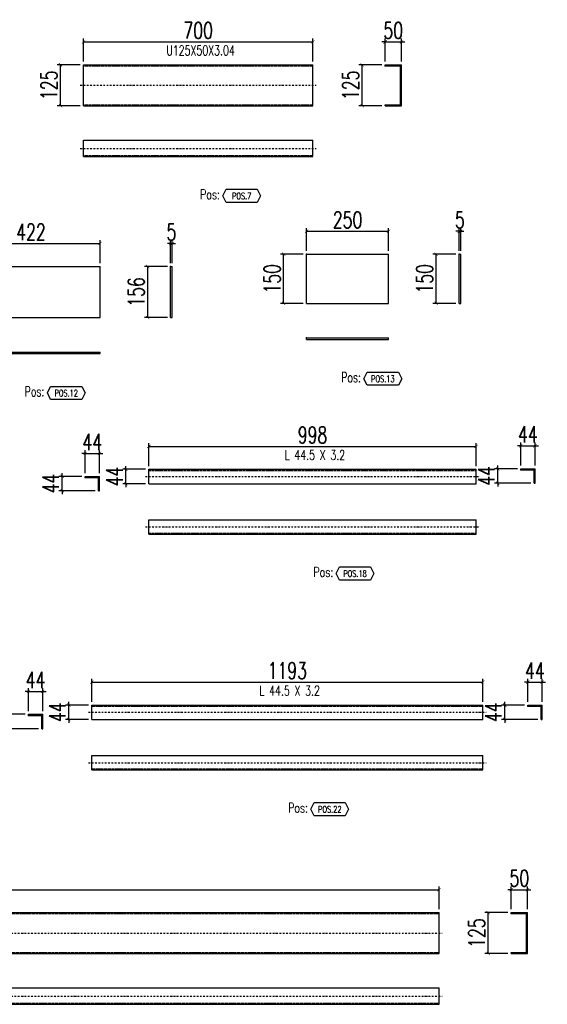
# Model space of a CAD drawing. Header units: feet. Extents: x -13577 to 173285, y -65833 to 34873.
# Tile 96 of 127: x 84599 to 86208, y -56985 to -53979. Entities that reach past the tile are written whole.
import ezdxf
from ezdxf.enums import TextEntityAlignment as Align

# ---------------------------------------------------------------- set-up
doc = ezdxf.new("R2010")
doc.units = ezdxf.units.FT
doc.header["$LTSCALE"] = 10
doc.header["$MEASUREMENT"] = 0
doc.linetypes.add('DASHDOT', pattern=[1, 0.5, -0.25, 0, -0.25])
doc.linetypes.add('HIDDEN', pattern=[0.375, 0.25, -0.125])
doc.layers.get('0').update_dxf_attribs({"linetype": 'CONTINUOUS'})
doc.layers.get('Defpoints').update_dxf_attribs({"linetype": 'CONTINUOUS'})
for name, color, linetype in [('A', 2, 'DASHDOT'), ('FORIR', 4, 'CONTINUOUS'), ('G', 3, 'CONTINUOUS'), ('POS_BOX', 6, 'CONTINUOUS'), ('POS_DES', 2, 'CONTINUOUS'), ('POS_MAT', 2, 'CONTINUOUS'), ('TR', 6, 'HIDDEN'), ('TXT1', 7, 'CONTINUOUS')]:
    doc.layers.add(name, color=color, linetype=linetype)
doc.styles.add('1', font='romans.shx', dxfattribs={"width": 0.7, "height": 50})
doc.styles.add('POS', font='ROMANS', dxfattribs={"width": 0.7})
doc.dimstyles.get("Standard").update_dxf_attribs({"dimtxt": 50, "dimasz": 1, "dimexe": 1, "dimexo": 1, "dimgap": 1, "dimtad": 1, "dimdec": 0, "dimdsep": 46, "dimtxsty": '1', "dimblk": 'ARCHTICK', "dimcen": 3, "dimclrd": 1, "dimclre": 1, "dimclrt": 3, "dimadec": 0, "dimazin": 0, "dimtfac": 1, "dimtdec": 0, "dimtix": 1, "dimtmove": 0, "dimatfit": 3, "dimfxl": 0, "dimtolj": 1, "dimarcsym": 0})

# ---------------------------------------------------------------- blocks, each defined once
blk = doc.blocks.new('_ArchTick')
at = {"color": 0, "linetype": 'ByBlock', "const_width": 0.15}
blk.add_lwpolyline([(-0.5, -0.5), (0.5, 0.5)], dxfattribs=at)
blk = doc.blocks.new('*D1075')
at = {"layer": 'Defpoints', "color": 0}
for p in [(85493.4, -54046.8), (84793.4, -54116.8), (85493.4, -54116.8)]:
    blk.add_point(p, dxfattribs=at)
at = {"layer": 'TXT1', "color": 1, "lineweight": -2, "transparency": 16777216}
for p, q in [((84793.4, -54106.8), (84793.4, -54036.8)), ((84793.4, -54046.8), (85493.4, -54046.8)), ((85493.4, -54106.8), (85493.4, -54036.8))]:
    blk.add_line(p, q, dxfattribs=at)
at = {"layer": 'TXT1', "color": 1, "lineweight": -2, "transparency": 16777216, "xscale": 10, "yscale": 10, "zscale": 10, "rotation": 180}
blk.add_blockref('_ArchTick', (84793.4, -54046.8), dxfattribs=at)
at = {"layer": 'TXT1', "color": 1, "lineweight": -2, "transparency": 16777216, "xscale": 10, "yscale": 10, "zscale": 10}
blk.add_blockref('_ArchTick', (85493.4, -54046.8), dxfattribs=at)
at = {"layer": 'TXT1', "color": 3, "transparency": 16777216, "insert": (85143.4, -54011.8), "char_height": 50, "attachment_point": 5, "style": '1'}
blk.add_mtext('\\A1;700', dxfattribs=at)
blk = doc.blocks.new('*D1076')
at = {"layer": 'Defpoints', "color": 0}
for p in [(84723.4, -54116.8), (84793.4, -54116.8), (84793.4, -54241.8)]:
    blk.add_point(p, dxfattribs=at)
at = {"layer": 'TXT1', "color": 1, "lineweight": -2, "transparency": 16777216}
for p, q in [((84783.4, -54116.8), (84713.4, -54116.8)), ((84723.4, -54241.8), (84723.4, -54116.8)), ((84783.4, -54241.8), (84713.4, -54241.8))]:
    blk.add_line(p, q, dxfattribs=at)
at = {"layer": 'TXT1', "color": 1, "lineweight": -2, "transparency": 16777216, "xscale": 10, "yscale": 10, "zscale": 10}
for p, rotation in [((84723.4, -54116.8), 90), ((84723.4, -54241.8), 270)]:
    blk.add_blockref('_ArchTick', p, dxfattribs=dict(at, rotation=rotation))
at = {"layer": 'TXT1', "color": 3, "transparency": 16777216, "insert": (84688.4, -54179.3), "char_height": 50, "attachment_point": 5, "rotation": 90, "style": '1'}
blk.add_mtext('\\A1;125', dxfattribs=at)
blk = doc.blocks.new('*D1077')
at = {"layer": 'Defpoints', "color": 0}
for p in [(85763.4, -54046.8), (85713.4, -54116.8), (85763.4, -54116.8)]:
    blk.add_point(p, dxfattribs=at)
at = {"layer": 'TXT1', "color": 1, "lineweight": -2, "transparency": 16777216}
for p, q in [((85713.4, -54046.8), (85703.4, -54046.8)), ((85713.4, -54106.8), (85713.4, -54036.8)), ((85713.4, -54046.8), (85763.4, -54046.8)), ((85763.4, -54106.8), (85763.4, -54036.8)), ((85763.4, -54046.8), (85773.4, -54046.8))]:
    blk.add_line(p, q, dxfattribs=at)
at = {"layer": 'TXT1', "color": 1, "lineweight": -2, "transparency": 16777216, "xscale": 10, "yscale": 10, "zscale": 10}
blk.add_blockref('_ArchTick', (85713.4, -54046.8), dxfattribs=at)
at = {"layer": 'TXT1', "color": 1, "lineweight": -2, "transparency": 16777216, "xscale": 10, "yscale": 10, "zscale": 10, "rotation": 180}
blk.add_blockref('_ArchTick', (85763.4, -54046.8), dxfattribs=at)
at = {"layer": 'TXT1', "color": 3, "transparency": 16777216, "insert": (85738.4, -54011.8), "char_height": 50, "attachment_point": 5, "style": '1'}
blk.add_mtext('\\A1;50', dxfattribs=at)
blk = doc.blocks.new('*D1078')
at = {"layer": 'Defpoints', "color": 0}
for p in [(85643.4, -54116.8), (85713.4, -54116.8), (85713.4, -54241.8)]:
    blk.add_point(p, dxfattribs=at)
at = {"layer": 'TXT1', "color": 1, "lineweight": -2, "transparency": 16777216}
for p, q in [((85703.4, -54116.8), (85633.4, -54116.8)), ((85643.4, -54241.8), (85643.4, -54116.8)), ((85703.4, -54241.8), (85633.4, -54241.8))]:
    blk.add_line(p, q, dxfattribs=at)
at = {"layer": 'TXT1', "color": 1, "lineweight": -2, "transparency": 16777216, "xscale": 10, "yscale": 10, "zscale": 10}
for p, rotation in [((85643.4, -54116.8), 90), ((85643.4, -54241.8), 270)]:
    blk.add_blockref('_ArchTick', p, dxfattribs=dict(at, rotation=rotation))
at = {"layer": 'TXT1', "color": 3, "transparency": 16777216, "insert": (85608.4, -54179.3), "char_height": 50, "attachment_point": 5, "rotation": 90, "style": '1'}
blk.add_mtext('\\A1;125', dxfattribs=at)
blk = doc.blocks.new('POSITION_PRO')
at = {"layer": 'POS_BOX'}
blk.add_lwpolyline([(10.5, -2), (9.5, -4), (0, -4), (-1, -2), (0, 0), (9.5, 0)], close=True, dxfattribs=at)
at = {"insert": (-7.93, -0.05), "char_height": 3, "width": 11.9956, "attachment_point": 1, "style": 'POS'}
blk.add_mtext('Pos:', dxfattribs=at)
at = {"style": 'POS', "width": 0.7}
blk.add_attdef('POS_PEZ', text='', height=2, dxfattribs=at).set_placement((4.76, -3.05), align=Align.CENTER)
at = {"layer": 'POS_DES', "style": 'POS', "width": 0.7, "flags": 1}
for tag, p in [('SPE_PRO', (-7.8, -5.07)), ('LUN_PRO', (-7.82, -5.58)), ('LAR_PRO', (-7.79, -4.53))]:
    blk.add_attdef(tag, p, '', height=0.35, dxfattribs=at)
at = {"layer": 'POS_MAT', "style": 'POS', "width": 0.7, "flags": 1}
for tag, p in [('NOM_PRO', (-6.94, -6.11)), ('MAT_PRO', (-6.89, -4.03)), ('PUN_NET2', (-6.94, -7.74)), ('PUN_NET', (-6.94, -7.16)), ('MAR_CMP', (-6.89, -8.22)), ('NOT_PEZ', (-6.89, -9.21)), ('PUN_LIS', (-6.94, -6.63)), ('QTA_PEZ', (-6.89, -8.75))]:
    blk.add_attdef(tag, text='', height=0.35, dxfattribs=at).set_placement(p, align=Align.CENTER)
blk = doc.blocks.new('*D1095')
at = {"layer": 'Defpoints', "color": 0}
for p in [(84844.3, -54662.3), (84422.3, -54732.3), (84844.3, -54732.3)]:
    blk.add_point(p, dxfattribs=at)
at = {"layer": 'TXT1', "color": 1, "lineweight": -2, "transparency": 16777216}
for p, q in [((84422.3, -54722.3), (84422.3, -54652.3)), ((84844.3, -54722.3), (84844.3, -54652.3)), ((84422.3, -54662.3), (84844.3, -54662.3))]:
    blk.add_line(p, q, dxfattribs=at)
at = {"layer": 'TXT1', "color": 1, "lineweight": -2, "transparency": 16777216, "xscale": 10, "yscale": 10, "zscale": 10, "rotation": 180}
blk.add_blockref('_ArchTick', (84422.3, -54662.3), dxfattribs=at)
at = {"layer": 'TXT1', "color": 1, "lineweight": -2, "transparency": 16777216, "xscale": 10, "yscale": 10, "zscale": 10}
blk.add_blockref('_ArchTick', (84844.3, -54662.3), dxfattribs=at)
at = {"layer": 'TXT1', "color": 3, "transparency": 16777216, "insert": (84633.3, -54627.3), "char_height": 50, "attachment_point": 5, "style": '1'}
blk.add_mtext('\\A1;422', dxfattribs=at)
blk = doc.blocks.new('*D1097')
at = {"layer": 'Defpoints', "color": 0}
for p in [(85064.3, -54662.3), (85059.3, -54732.3), (85064.3, -54732.3)]:
    blk.add_point(p, dxfattribs=at)
at = {"layer": 'TXT1', "color": 1, "lineweight": -2, "transparency": 16777216}
for p, q in [((85059.3, -54722.3), (85059.3, -54652.3)), ((85064.3, -54722.3), (85064.3, -54652.3)), ((85059.3, -54662.3), (85049.3, -54662.3)), ((85059.3, -54662.3), (85064.3, -54662.3)), ((85064.3, -54662.3), (85074.3, -54662.3))]:
    blk.add_line(p, q, dxfattribs=at)
at = {"layer": 'TXT1', "color": 1, "lineweight": -2, "transparency": 16777216, "xscale": 10, "yscale": 10, "zscale": 10}
blk.add_blockref('_ArchTick', (85059.3, -54662.3), dxfattribs=at)
at = {"layer": 'TXT1', "color": 1, "lineweight": -2, "transparency": 16777216, "xscale": 10, "yscale": 10, "zscale": 10, "rotation": 180}
blk.add_blockref('_ArchTick', (85064.3, -54662.3), dxfattribs=at)
at = {"layer": 'TXT1', "color": 3, "transparency": 16777216, "insert": (85061.8, -54627.3), "char_height": 50, "attachment_point": 5, "style": '1'}
blk.add_mtext('\\A1;5', dxfattribs=at)
blk = doc.blocks.new('*D1098')
at = {"layer": 'Defpoints', "color": 0}
for p in [(84989.3, -54732.3), (85059.3, -54732.3), (85059.3, -54888.6)]:
    blk.add_point(p, dxfattribs=at)
at = {"layer": 'TXT1', "color": 1, "lineweight": -2, "transparency": 16777216}
for p, q in [((85049.3, -54732.3), (84979.3, -54732.3)), ((84989.3, -54888.6), (84989.3, -54732.3)), ((85049.3, -54888.6), (84979.3, -54888.6))]:
    blk.add_line(p, q, dxfattribs=at)
at = {"layer": 'TXT1', "color": 1, "lineweight": -2, "transparency": 16777216, "xscale": 10, "yscale": 10, "zscale": 10}
for p, rotation in [((84989.3, -54732.3), 90), ((84989.3, -54888.6), 270)]:
    blk.add_blockref('_ArchTick', p, dxfattribs=dict(at, rotation=rotation))
at = {"layer": 'TXT1', "color": 3, "transparency": 16777216, "insert": (84954.3, -54810.4), "char_height": 50, "attachment_point": 5, "rotation": 90, "style": '1'}
blk.add_mtext('\\A1;156', dxfattribs=at)
blk = doc.blocks.new('POSITION_LAM')
at = {"layer": 'POS_BOX'}
blk.add_lwpolyline([(10.5, -2), (9.5, -4), (0, -4), (-1, -2), (0, 0), (9.5, 0)], close=True, dxfattribs=at)
at = {"insert": (-7.93, -0.05), "char_height": 3, "width": 11.9956, "attachment_point": 1, "style": 'POS'}
blk.add_mtext('Pos:', dxfattribs=at)
at = {"style": 'POS', "width": 0.7}
blk.add_attdef('POS_PEZ', text='', height=2, dxfattribs=at).set_placement((4.76, -3.05), align=Align.CENTER)
at = {"layer": 'POS_DES', "style": 'POS', "width": 0.7, "flags": 1}
for tag, p in [('SPE_PRO', (-7.8, -5.07)), ('LUN_PRO', (-7.82, -5.58)), ('LAR_PRO', (-7.79, -4.53))]:
    blk.add_attdef(tag, p, '', height=0.35, dxfattribs=at)
at = {"layer": 'POS_MAT', "style": 'POS', "width": 0.7, "flags": 1}
for tag, p in [('NOM_PRO', (-6.94, -6.11)), ('MAT_PRO', (-6.89, -4.03)), ('PUN_NET2', (-6.94, -7.74)), ('PUN_NET', (-6.94, -7.16)), ('MAR_CMP', (-6.89, -8.22)), ('NOT_PEZ', (-6.89, -9.21)), ('PUN_LIS', (-6.94, -6.63)), ('QTA_PEZ', (-6.89, -8.75))]:
    blk.add_attdef(tag, text='', height=0.35, dxfattribs=at).set_placement(p, align=Align.CENTER)
blk = doc.blocks.new('*D1099')
at = {"layer": 'Defpoints', "color": 0}
for p in [(85724, -54625.1), (85474, -54695.1), (85724, -54695.1)]:
    blk.add_point(p, dxfattribs=at)
at = {"layer": 'TXT1', "color": 1, "lineweight": -2, "transparency": 16777216}
for p, q in [((85474, -54685.1), (85474, -54615.1)), ((85724, -54685.1), (85724, -54615.1)), ((85474, -54625.1), (85724, -54625.1))]:
    blk.add_line(p, q, dxfattribs=at)
at = {"layer": 'TXT1', "color": 1, "lineweight": -2, "transparency": 16777216, "xscale": 10, "yscale": 10, "zscale": 10, "rotation": 180}
blk.add_blockref('_ArchTick', (85474, -54625.1), dxfattribs=at)
at = {"layer": 'TXT1', "color": 1, "lineweight": -2, "transparency": 16777216, "xscale": 10, "yscale": 10, "zscale": 10}
blk.add_blockref('_ArchTick', (85724, -54625.1), dxfattribs=at)
at = {"layer": 'TXT1', "color": 3, "transparency": 16777216, "insert": (85599, -54590.1), "char_height": 50, "attachment_point": 5, "style": '1'}
blk.add_mtext('\\A1;250', dxfattribs=at)
blk = doc.blocks.new('*D1100')
at = {"layer": 'Defpoints', "color": 0}
for p in [(85404, -54695.1), (85474, -54695.1), (85474, -54845.1)]:
    blk.add_point(p, dxfattribs=at)
at = {"layer": 'TXT1', "color": 1, "lineweight": -2, "transparency": 16777216}
for p, q in [((85464, -54695.1), (85394, -54695.1)), ((85404, -54845.1), (85404, -54695.1)), ((85464, -54845.1), (85394, -54845.1))]:
    blk.add_line(p, q, dxfattribs=at)
at = {"layer": 'TXT1', "color": 1, "lineweight": -2, "transparency": 16777216, "xscale": 10, "yscale": 10, "zscale": 10}
for p, rotation in [((85404, -54695.1), 90), ((85404, -54845.1), 270)]:
    blk.add_blockref('_ArchTick', p, dxfattribs=dict(at, rotation=rotation))
at = {"layer": 'TXT1', "color": 3, "transparency": 16777216, "insert": (85369, -54770.1), "char_height": 50, "attachment_point": 5, "rotation": 90, "style": '1'}
blk.add_mtext('\\A1;150', dxfattribs=at)
blk = doc.blocks.new('*D1101')
at = {"layer": 'Defpoints', "color": 0}
for p in [(85944, -54625.1), (85939, -54695.1), (85944, -54695.1)]:
    blk.add_point(p, dxfattribs=at)
at = {"layer": 'TXT1', "color": 1, "lineweight": -2, "transparency": 16777216}
for p, q in [((85939, -54685.1), (85939, -54615.1)), ((85944, -54685.1), (85944, -54615.1)), ((85939, -54625.1), (85929, -54625.1)), ((85939, -54625.1), (85944, -54625.1)), ((85944, -54625.1), (85954, -54625.1))]:
    blk.add_line(p, q, dxfattribs=at)
at = {"layer": 'TXT1', "color": 1, "lineweight": -2, "transparency": 16777216, "xscale": 10, "yscale": 10, "zscale": 10}
blk.add_blockref('_ArchTick', (85939, -54625.1), dxfattribs=at)
at = {"layer": 'TXT1', "color": 1, "lineweight": -2, "transparency": 16777216, "xscale": 10, "yscale": 10, "zscale": 10, "rotation": 180}
blk.add_blockref('_ArchTick', (85944, -54625.1), dxfattribs=at)
at = {"layer": 'TXT1', "color": 3, "transparency": 16777216, "insert": (85941.5, -54590.1), "char_height": 50, "attachment_point": 5, "style": '1'}
blk.add_mtext('\\A1;5', dxfattribs=at)
blk = doc.blocks.new('*D1102')
at = {"layer": 'Defpoints', "color": 0}
for p in [(85869, -54695.1), (85939, -54695.1), (85939, -54845.1)]:
    blk.add_point(p, dxfattribs=at)
at = {"layer": 'TXT1', "color": 1, "lineweight": -2, "transparency": 16777216}
for p, q in [((85929, -54695.1), (85859, -54695.1)), ((85869, -54845.1), (85869, -54695.1)), ((85929, -54845.1), (85859, -54845.1))]:
    blk.add_line(p, q, dxfattribs=at)
at = {"layer": 'TXT1', "color": 1, "lineweight": -2, "transparency": 16777216, "xscale": 10, "yscale": 10, "zscale": 10}
for p, rotation in [((85869, -54695.1), 90), ((85869, -54845.1), 270)]:
    blk.add_blockref('_ArchTick', p, dxfattribs=dict(at, rotation=rotation))
at = {"layer": 'TXT1', "color": 3, "transparency": 16777216, "insert": (85834, -54770.1), "char_height": 50, "attachment_point": 5, "rotation": 90, "style": '1'}
blk.add_mtext('\\A1;150', dxfattribs=at)
blk = doc.blocks.new('*D1123')
at = {"layer": 'Defpoints', "color": 0}
for p in [(84842.5, -55303.2), (84798.5, -55373.2), (84842.5, -55373.2)]:
    blk.add_point(p, dxfattribs=at)
at = {"layer": 'TXT1', "color": 1, "lineweight": -2, "transparency": 16777216}
for p, q in [((84798.5, -55303.2), (84788.5, -55303.2)), ((84798.5, -55363.2), (84798.5, -55293.2)), ((84798.5, -55303.2), (84842.5, -55303.2)), ((84842.5, -55363.2), (84842.5, -55293.2)), ((84842.5, -55303.2), (84852.5, -55303.2))]:
    blk.add_line(p, q, dxfattribs=at)
at = {"layer": 'TXT1', "color": 1, "lineweight": -2, "transparency": 16777216, "xscale": 10, "yscale": 10, "zscale": 10}
blk.add_blockref('_ArchTick', (84798.5, -55303.2), dxfattribs=at)
at = {"layer": 'TXT1', "color": 1, "lineweight": -2, "transparency": 16777216, "xscale": 10, "yscale": 10, "zscale": 10, "rotation": 180}
blk.add_blockref('_ArchTick', (84842.5, -55303.2), dxfattribs=at)
at = {"layer": 'TXT1', "color": 3, "transparency": 16777216, "insert": (84820.5, -55268.2), "char_height": 50, "attachment_point": 5, "style": '1'}
blk.add_mtext('\\A1;44', dxfattribs=at)
blk = doc.blocks.new('*D1124')
at = {"layer": 'Defpoints', "color": 0}
for p in [(84728.5, -55373.2), (84798.5, -55373.2), (84839.3, -55417.2)]:
    blk.add_point(p, dxfattribs=at)
at = {"layer": 'TXT1', "color": 1, "lineweight": -2, "transparency": 16777216}
for p, q in [((84788.5, -55373.2), (84718.5, -55373.2)), ((84728.5, -55373.2), (84728.5, -55363.2)), ((84728.5, -55417.2), (84728.5, -55373.2)), ((84829.3, -55417.2), (84718.5, -55417.2)), ((84728.5, -55417.2), (84728.5, -55427.2))]:
    blk.add_line(p, q, dxfattribs=at)
at = {"layer": 'TXT1', "color": 1, "lineweight": -2, "transparency": 16777216, "xscale": 10, "yscale": 10, "zscale": 10}
for p, rotation in [((84728.5, -55373.2), 270), ((84728.5, -55417.2), 90)]:
    blk.add_blockref('_ArchTick', p, dxfattribs=dict(at, rotation=rotation))
at = {"layer": 'TXT1', "color": 3, "transparency": 16777216, "insert": (84693.5, -55395.2), "char_height": 50, "attachment_point": 5, "rotation": 90, "style": '1'}
blk.add_mtext('\\A1;44', dxfattribs=at)
blk = doc.blocks.new('*D1125')
at = {"layer": 'Defpoints', "color": 0}
for p in [(85991.1, -55281.8), (84993.1, -55351.8), (85991.1, -55351.8)]:
    blk.add_point(p, dxfattribs=at)
at = {"layer": 'TXT1', "color": 1, "lineweight": -2, "transparency": 16777216}
for p, q in [((84993.1, -55341.8), (84993.1, -55271.8)), ((84993.1, -55281.8), (85991.1, -55281.8)), ((85991.1, -55341.8), (85991.1, -55271.8))]:
    blk.add_line(p, q, dxfattribs=at)
at = {"layer": 'TXT1', "color": 1, "lineweight": -2, "transparency": 16777216, "xscale": 10, "yscale": 10, "zscale": 10, "rotation": 180}
blk.add_blockref('_ArchTick', (84993.1, -55281.8), dxfattribs=at)
at = {"layer": 'TXT1', "color": 1, "lineweight": -2, "transparency": 16777216, "xscale": 10, "yscale": 10, "zscale": 10}
blk.add_blockref('_ArchTick', (85991.1, -55281.8), dxfattribs=at)
at = {"layer": 'TXT1', "color": 3, "transparency": 16777216, "insert": (85492.1, -55246.8), "char_height": 50, "attachment_point": 5, "style": '1'}
blk.add_mtext('\\A1;998', dxfattribs=at)
blk = doc.blocks.new('*D1126')
at = {"layer": 'Defpoints', "color": 0}
for p in [(84923.1, -55351.8), (84993.1, -55351.8), (84993.1, -55395.8)]:
    blk.add_point(p, dxfattribs=at)
at = {"layer": 'TXT1', "color": 1, "lineweight": -2, "transparency": 16777216}
for p, q in [((84923.1, -55351.8), (84923.1, -55341.8)), ((84983.1, -55351.8), (84913.1, -55351.8)), ((84923.1, -55395.8), (84923.1, -55351.8)), ((84983.1, -55395.8), (84913.1, -55395.8)), ((84923.1, -55395.8), (84923.1, -55405.8))]:
    blk.add_line(p, q, dxfattribs=at)
at = {"layer": 'TXT1', "color": 1, "lineweight": -2, "transparency": 16777216, "xscale": 10, "yscale": 10, "zscale": 10}
for p, rotation in [((84923.1, -55351.8), 270), ((84923.1, -55395.8), 90)]:
    blk.add_blockref('_ArchTick', p, dxfattribs=dict(at, rotation=rotation))
at = {"layer": 'TXT1', "color": 3, "transparency": 16777216, "insert": (84888.1, -55373.8), "char_height": 50, "attachment_point": 5, "rotation": 90, "style": '1'}
blk.add_mtext('\\A1;44', dxfattribs=at)
blk = doc.blocks.new('*D1127')
at = {"layer": 'Defpoints', "color": 0}
for p in [(86171, -55280.1), (86127, -55350.1), (86171, -55350.1)]:
    blk.add_point(p, dxfattribs=at)
at = {"layer": 'TXT1', "color": 1, "lineweight": -2, "transparency": 16777216}
for p, q in [((86127, -55280.1), (86117, -55280.1)), ((86127, -55340.1), (86127, -55270.1)), ((86127, -55280.1), (86171, -55280.1)), ((86171, -55340.1), (86171, -55270.1)), ((86171, -55280.1), (86181, -55280.1))]:
    blk.add_line(p, q, dxfattribs=at)
at = {"layer": 'TXT1', "color": 1, "lineweight": -2, "transparency": 16777216, "xscale": 10, "yscale": 10, "zscale": 10}
blk.add_blockref('_ArchTick', (86127, -55280.1), dxfattribs=at)
at = {"layer": 'TXT1', "color": 1, "lineweight": -2, "transparency": 16777216, "xscale": 10, "yscale": 10, "zscale": 10, "rotation": 180}
blk.add_blockref('_ArchTick', (86171, -55280.1), dxfattribs=at)
at = {"layer": 'TXT1', "color": 3, "transparency": 16777216, "insert": (86149, -55245.1), "char_height": 50, "attachment_point": 5, "style": '1'}
blk.add_mtext('\\A1;44', dxfattribs=at)
blk = doc.blocks.new('*D1128')
at = {"layer": 'Defpoints', "color": 0}
for p in [(86057, -55350.1), (86127, -55350.1), (86167.8, -55394.1)]:
    blk.add_point(p, dxfattribs=at)
at = {"layer": 'TXT1', "color": 1, "lineweight": -2, "transparency": 16777216}
for p, q in [((86057, -55350.1), (86057, -55340.1)), ((86117, -55350.1), (86047, -55350.1)), ((86057, -55394.1), (86057, -55350.1)), ((86157.8, -55394.1), (86047, -55394.1)), ((86057, -55394.1), (86057, -55404.1))]:
    blk.add_line(p, q, dxfattribs=at)
at = {"layer": 'TXT1', "color": 1, "lineweight": -2, "transparency": 16777216, "xscale": 10, "yscale": 10, "zscale": 10}
for p, rotation in [((86057, -55350.1), 270), ((86057, -55394.1), 90)]:
    blk.add_blockref('_ArchTick', p, dxfattribs=dict(at, rotation=rotation))
at = {"layer": 'TXT1', "color": 3, "transparency": 16777216, "insert": (86022, -55372.1), "char_height": 50, "attachment_point": 5, "rotation": 90, "style": '1'}
blk.add_mtext('\\A1;44', dxfattribs=at)
blk = doc.blocks.new('*D1139')
at = {"layer": 'Defpoints', "color": 0}
for p in [(84669.3, -56029.8), (84625.3, -56099.8), (84669.3, -56099.8)]:
    blk.add_point(p, dxfattribs=at)
at = {"layer": 'TXT1', "color": 1, "lineweight": -2, "transparency": 16777216}
for p, q in [((84625.3, -56029.8), (84615.3, -56029.8)), ((84625.3, -56089.8), (84625.3, -56019.8)), ((84625.3, -56029.8), (84669.3, -56029.8)), ((84669.3, -56089.8), (84669.3, -56019.8)), ((84669.3, -56029.8), (84679.3, -56029.8))]:
    blk.add_line(p, q, dxfattribs=at)
at = {"layer": 'TXT1', "color": 1, "lineweight": -2, "transparency": 16777216, "xscale": 10, "yscale": 10, "zscale": 10}
blk.add_blockref('_ArchTick', (84625.3, -56029.8), dxfattribs=at)
at = {"layer": 'TXT1', "color": 1, "lineweight": -2, "transparency": 16777216, "xscale": 10, "yscale": 10, "zscale": 10, "rotation": 180}
blk.add_blockref('_ArchTick', (84669.3, -56029.8), dxfattribs=at)
at = {"layer": 'TXT1', "color": 3, "transparency": 16777216, "insert": (84647.3, -55994.8), "char_height": 50, "attachment_point": 5, "style": '1'}
blk.add_mtext('\\A1;44', dxfattribs=at)
blk = doc.blocks.new('*D1140')
at = {"layer": 'Defpoints', "color": 0}
for p in [(84555.3, -56099.8), (84625.3, -56099.8), (84666.1, -56143.8)]:
    blk.add_point(p, dxfattribs=at)
at = {"layer": 'TXT1', "color": 1, "lineweight": -2, "transparency": 16777216}
for p, q in [((84555.3, -56099.8), (84555.3, -56089.8)), ((84615.3, -56099.8), (84545.3, -56099.8)), ((84555.3, -56143.8), (84555.3, -56099.8)), ((84656.1, -56143.8), (84545.3, -56143.8)), ((84555.3, -56143.8), (84555.3, -56153.8))]:
    blk.add_line(p, q, dxfattribs=at)
at = {"layer": 'TXT1', "color": 1, "lineweight": -2, "transparency": 16777216, "xscale": 10, "yscale": 10, "zscale": 10}
for p, rotation in [((84555.3, -56099.8), 270), ((84555.3, -56143.8), 90)]:
    blk.add_blockref('_ArchTick', p, dxfattribs=dict(at, rotation=rotation))
at = {"layer": 'TXT1', "color": 3, "transparency": 16777216, "insert": (84520.3, -56121.8), "char_height": 50, "attachment_point": 5, "rotation": 90, "style": '1'}
blk.add_mtext('\\A1;44', dxfattribs=at)
blk = doc.blocks.new('*D1141')
at = {"layer": 'Defpoints', "color": 0}
for p in [(86011.6, -56001.5), (84818.6, -56071.5), (86011.6, -56071.5)]:
    blk.add_point(p, dxfattribs=at)
at = {"layer": 'TXT1', "color": 1, "lineweight": -2, "transparency": 16777216}
for p, q in [((84818.6, -56061.5), (84818.6, -55991.5)), ((84818.6, -56001.5), (86011.6, -56001.5)), ((86011.6, -56061.5), (86011.6, -55991.5))]:
    blk.add_line(p, q, dxfattribs=at)
at = {"layer": 'TXT1', "color": 1, "lineweight": -2, "transparency": 16777216, "xscale": 10, "yscale": 10, "zscale": 10, "rotation": 180}
blk.add_blockref('_ArchTick', (84818.6, -56001.5), dxfattribs=at)
at = {"layer": 'TXT1', "color": 1, "lineweight": -2, "transparency": 16777216, "xscale": 10, "yscale": 10, "zscale": 10}
blk.add_blockref('_ArchTick', (86011.6, -56001.5), dxfattribs=at)
at = {"layer": 'TXT1', "color": 3, "transparency": 16777216, "insert": (85415.1, -55966.5), "char_height": 50, "attachment_point": 5, "style": '1'}
blk.add_mtext('\\A1;1193', dxfattribs=at)
blk = doc.blocks.new('*D1142')
at = {"layer": 'Defpoints', "color": 0}
for p in [(84748.6, -56071.5), (84818.6, -56071.5), (84818.6, -56115.5)]:
    blk.add_point(p, dxfattribs=at)
at = {"layer": 'TXT1', "color": 1, "lineweight": -2, "transparency": 16777216}
for p, q in [((84748.6, -56071.5), (84748.6, -56061.5)), ((84808.6, -56071.5), (84738.6, -56071.5)), ((84748.6, -56115.5), (84748.6, -56071.5)), ((84808.6, -56115.5), (84738.6, -56115.5)), ((84748.6, -56115.5), (84748.6, -56125.5))]:
    blk.add_line(p, q, dxfattribs=at)
at = {"layer": 'TXT1', "color": 1, "lineweight": -2, "transparency": 16777216, "xscale": 10, "yscale": 10, "zscale": 10}
for p, rotation in [((84748.6, -56071.5), 270), ((84748.6, -56115.5), 90)]:
    blk.add_blockref('_ArchTick', p, dxfattribs=dict(at, rotation=rotation))
at = {"layer": 'TXT1', "color": 3, "transparency": 16777216, "insert": (84713.6, -56093.5), "char_height": 50, "attachment_point": 5, "rotation": 90, "style": '1'}
blk.add_mtext('\\A1;44', dxfattribs=at)
blk = doc.blocks.new('*D1143')
at = {"layer": 'Defpoints', "color": 0}
for p in [(86192.3, -56001.5), (86148.3, -56071.5), (86192.3, -56071.5)]:
    blk.add_point(p, dxfattribs=at)
at = {"layer": 'TXT1', "color": 1, "lineweight": -2, "transparency": 16777216}
for p, q in [((86148.3, -56001.5), (86138.3, -56001.5)), ((86148.3, -56061.5), (86148.3, -55991.5)), ((86148.3, -56001.5), (86192.3, -56001.5)), ((86192.3, -56061.5), (86192.3, -55991.5)), ((86192.3, -56001.5), (86202.3, -56001.5))]:
    blk.add_line(p, q, dxfattribs=at)
at = {"layer": 'TXT1', "color": 1, "lineweight": -2, "transparency": 16777216, "xscale": 10, "yscale": 10, "zscale": 10}
blk.add_blockref('_ArchTick', (86148.3, -56001.5), dxfattribs=at)
at = {"layer": 'TXT1', "color": 1, "lineweight": -2, "transparency": 16777216, "xscale": 10, "yscale": 10, "zscale": 10, "rotation": 180}
blk.add_blockref('_ArchTick', (86192.3, -56001.5), dxfattribs=at)
at = {"layer": 'TXT1', "color": 3, "transparency": 16777216, "insert": (86170.3, -55966.5), "char_height": 50, "attachment_point": 5, "style": '1'}
blk.add_mtext('\\A1;44', dxfattribs=at)
blk = doc.blocks.new('*D1144')
at = {"layer": 'Defpoints', "color": 0}
for p in [(86078.3, -56071.5), (86148.3, -56071.5), (86189.1, -56115.5)]:
    blk.add_point(p, dxfattribs=at)
at = {"layer": 'TXT1', "color": 1, "lineweight": -2, "transparency": 16777216}
for p, q in [((86078.3, -56071.5), (86078.3, -56061.5)), ((86138.3, -56071.5), (86068.3, -56071.5)), ((86078.3, -56115.5), (86078.3, -56071.5)), ((86179.1, -56115.5), (86068.3, -56115.5)), ((86078.3, -56115.5), (86078.3, -56125.5))]:
    blk.add_line(p, q, dxfattribs=at)
at = {"layer": 'TXT1', "color": 1, "lineweight": -2, "transparency": 16777216, "xscale": 10, "yscale": 10, "zscale": 10}
for p, rotation in [((86078.3, -56071.5), 270), ((86078.3, -56115.5), 90)]:
    blk.add_blockref('_ArchTick', p, dxfattribs=dict(at, rotation=rotation))
at = {"layer": 'TXT1', "color": 3, "transparency": 16777216, "insert": (86043.3, -56093.5), "char_height": 50, "attachment_point": 5, "rotation": 90, "style": '1'}
blk.add_mtext('\\A1;44', dxfattribs=at)
blk = doc.blocks.new('*D1165')
at = {"layer": 'Defpoints', "color": 0}
for p in [(85878, -56635.2), (81028, -56705.2), (85878, -56705.2)]:
    blk.add_point(p, dxfattribs=at)
at = {"layer": 'TXT1', "color": 1, "lineweight": -2, "transparency": 16777216}
for p, q in [((81028, -56695.2), (81028, -56625.2)), ((81028, -56635.2), (85878, -56635.2)), ((85878, -56695.2), (85878, -56625.2))]:
    blk.add_line(p, q, dxfattribs=at)
at = {"layer": 'TXT1', "color": 1, "lineweight": -2, "transparency": 16777216, "xscale": 10, "yscale": 10, "zscale": 10, "rotation": 180}
blk.add_blockref('_ArchTick', (81028, -56635.2), dxfattribs=at)
at = {"layer": 'TXT1', "color": 1, "lineweight": -2, "transparency": 16777216, "xscale": 10, "yscale": 10, "zscale": 10}
blk.add_blockref('_ArchTick', (85878, -56635.2), dxfattribs=at)
at = {"layer": 'TXT1', "color": 3, "transparency": 16777216, "insert": (83453, -56600.2), "char_height": 50, "attachment_point": 5, "style": '1'}
blk.add_mtext('\\A1;4850', dxfattribs=at)
blk = doc.blocks.new('*D1167')
at = {"layer": 'Defpoints', "color": 0}
for p in [(86148, -56635.2), (86098, -56705.2), (86148, -56705.2)]:
    blk.add_point(p, dxfattribs=at)
at = {"layer": 'TXT1', "color": 1, "lineweight": -2, "transparency": 16777216}
for p, q in [((86098, -56635.2), (86088, -56635.2)), ((86098, -56695.2), (86098, -56625.2)), ((86098, -56635.2), (86148, -56635.2)), ((86148, -56695.2), (86148, -56625.2)), ((86148, -56635.2), (86158, -56635.2))]:
    blk.add_line(p, q, dxfattribs=at)
at = {"layer": 'TXT1', "color": 1, "lineweight": -2, "transparency": 16777216, "xscale": 10, "yscale": 10, "zscale": 10}
blk.add_blockref('_ArchTick', (86098, -56635.2), dxfattribs=at)
at = {"layer": 'TXT1', "color": 1, "lineweight": -2, "transparency": 16777216, "xscale": 10, "yscale": 10, "zscale": 10, "rotation": 180}
blk.add_blockref('_ArchTick', (86148, -56635.2), dxfattribs=at)
at = {"layer": 'TXT1', "color": 3, "transparency": 16777216, "insert": (86123, -56600.2), "char_height": 50, "attachment_point": 5, "style": '1'}
blk.add_mtext('\\A1;50', dxfattribs=at)
blk = doc.blocks.new('*D1168')
at = {"layer": 'Defpoints', "color": 0}
for p in [(86028, -56705.2), (86098, -56705.2), (86098, -56830.2)]:
    blk.add_point(p, dxfattribs=at)
at = {"layer": 'TXT1', "color": 1, "lineweight": -2, "transparency": 16777216}
for p, q in [((86088, -56705.2), (86018, -56705.2)), ((86028, -56830.2), (86028, -56705.2)), ((86088, -56830.2), (86018, -56830.2))]:
    blk.add_line(p, q, dxfattribs=at)
at = {"layer": 'TXT1', "color": 1, "lineweight": -2, "transparency": 16777216, "xscale": 10, "yscale": 10, "zscale": 10}
for p, rotation in [((86028, -56705.2), 90), ((86028, -56830.2), 270)]:
    blk.add_blockref('_ArchTick', p, dxfattribs=dict(at, rotation=rotation))
at = {"layer": 'TXT1', "color": 3, "transparency": 16777216, "insert": (85993, -56767.7), "char_height": 50, "attachment_point": 5, "rotation": 90, "style": '1'}
blk.add_mtext('\\A1;125', dxfattribs=at)
blk = doc.blocks.new('3D_INFOM')
blk.add_point((0, 0))
at = {"layer": 'FORIR', "flags": 1}
for tag, p in [('MARK', (7.55, -4.31)), ('NUM_DIS', (7.55, -11.68)), ('NOT_PEZ', (45.73, -11.68)), ('QTA_PEZ', (7.55, -18.55)), ('TIP_PEZ', (45.73, -18.55)), ('TRA_PEZ', (7.55, -26.33)), ('COS_PEZ', (45.73, -26.33)), ('DES_PEZ', (7.55, -33.75))]:
    blk.add_attdef(tag, p, '', height=5, dxfattribs=at)

msp = doc.modelspace()

# ---------------------------------------------------------------- linework, layer by layer
at = {"layer": 'A'}
for p, q in [((84783.4, -54179.3), (85503.4, -54179.3)), ((84783.4, -54371.8), (85503.4, -54371.8)), ((84983.1, -55373.8), (86001.1, -55373.8)), ((84983.1, -55527.8), (86001.1, -55527.8)), ((84808.6, -56093.5), (86021.6, -56093.5)), ((84808.6, -56247.5), (86021.6, -56247.5)), ((81018, -56767.7), (85888, -56767.7)), ((81018, -56960.2), (85888, -56960.2))]:
    msp.add_line(p, q, dxfattribs=at)
for p in [(84793.4, -54119.8), (85713.4, -54119.8), (84793.4, -54393.7), (85474, -54695.1), (85939, -54695.1), (85059.3, -54732.3), (85474, -54950.1), (84993.1, -55355), (86127, -55353.3), (84798.5, -55376.4), (84993.1, -55546.6), (84818.6, -56074.7), (86148.3, -56074.7), (84625.3, -56103), (84818.6, -56266.3), (86098, -56708.2)]:
    msp.add_point(p, dxfattribs=at)
at = {"layer": 'G'}
for p, q in [((84793.4, -54116.8), (85493.4, -54116.8)), ((84793.4, -54241.8), (84793.4, -54116.8)), ((85493.4, -54241.8), (85493.4, -54116.8)), ((85713.4, -54116.8), (85763.4, -54116.8)), ((85713.4, -54119.8), (85713.4, -54116.8)), ((85713.4, -54119.8), (85760.3, -54119.8)), ((85760.3, -54238.7), (85760.3, -54119.8)), ((85763.4, -54241.8), (85763.4, -54116.8)), ((84793.4, -54241.8), (85493.4, -54241.8)), ((85713.4, -54238.7), (85760.3, -54238.7)), ((85713.4, -54241.8), (85713.4, -54238.7)), ((85713.4, -54241.8), (85763.4, -54241.8)), ((84793.4, -54346.8), (85493.4, -54346.8)), ((84793.4, -54396.8), (84793.4, -54346.8)), ((85493.4, -54396.8), (85493.4, -54346.8)), ((84793.4, -54396.8), (85493.4, -54396.8)), ((85474, -54695.1), (85724, -54695.1)), ((85474, -54845.1), (85474, -54695.1)), ((85724, -54845.1), (85724, -54695.1)), ((85939, -54695.1), (85944, -54695.1)), ((85939, -54845.1), (85939, -54695.1)), ((85944, -54845.1), (85944, -54695.1)), ((84422.3, -54732.3), (84844.3, -54732.3)), ((84844.3, -54888.6), (84844.3, -54732.3)), ((85059.3, -54732.3), (85064.3, -54732.3)), ((85059.3, -54888.6), (85059.3, -54732.3)), ((85064.3, -54888.6), (85064.3, -54732.3)), ((85474, -54845.1), (85724, -54845.1)), ((85939, -54845.1), (85944, -54845.1)), ((84422.3, -54888.6), (84844.3, -54888.6)), ((85059.3, -54888.6), (85064.3, -54888.6)), ((85474, -54950.1), (85724, -54950.1)), ((85474, -54955.1), (85474, -54950.1)), ((85724, -54955.1), (85724, -54950.1)), ((85474, -54955.1), (85724, -54955.1)), ((84422.3, -54993.6), (84844.3, -54993.6)), ((84422.3, -54998.6), (84844.3, -54998.6)), ((84844.3, -54998.6), (84844.3, -54993.6)), ((84798.5, -55376.4), (84798.5, -55373.2)), ((84798.5, -55373.2), (84842.5, -55373.2)), ((84842.5, -55417.2), (84842.5, -55373.2)), ((84993.1, -55351.8), (85991.1, -55351.8)), ((84993.1, -55395.8), (84993.1, -55351.8)), ((85991.1, -55395.8), (85991.1, -55351.8)), ((86127, -55353.3), (86127, -55350.1)), ((86127, -55350.1), (86171, -55350.1)), ((86127, -55353.3), (86167.8, -55353.3)), ((86167.8, -55394.1), (86167.8, -55353.3)), ((86171, -55394.1), (86171, -55350.1)), ((84798.5, -55376.4), (84839.3, -55376.4)), ((84839.3, -55417.2), (84839.3, -55376.4)), ((84993.1, -55395.8), (85991.1, -55395.8)), ((86167.8, -55394.1), (86171, -55394.1)), ((84839.3, -55417.2), (84842.5, -55417.2)), ((84993.1, -55505.8), (85991.1, -55505.8)), ((84993.1, -55549.8), (84993.1, -55505.8)), ((85991.1, -55549.8), (85991.1, -55505.8)), ((84993.1, -55549.8), (85991.1, -55549.8)), ((84818.6, -56071.5), (86011.6, -56071.5)), ((84818.6, -56115.5), (84818.6, -56071.5)), ((86011.6, -56115.5), (86011.6, -56071.5)), ((86148.3, -56074.7), (86148.3, -56071.5)), ((86148.3, -56071.5), (86192.3, -56071.5)), ((86148.3, -56074.7), (86189.1, -56074.7)), ((86189.1, -56115.5), (86189.1, -56074.7)), ((86192.3, -56115.5), (86192.3, -56071.5)), ((84625.3, -56103), (84625.3, -56099.8)), ((84625.3, -56099.8), (84669.3, -56099.8)), ((84625.3, -56103), (84666.1, -56103)), ((84666.1, -56143.8), (84666.1, -56103)), ((84669.3, -56143.8), (84669.3, -56099.8)), ((84818.6, -56115.5), (86011.6, -56115.5)), ((86189.1, -56115.5), (86192.3, -56115.5)), ((84666.1, -56143.8), (84669.3, -56143.8)), ((84818.6, -56225.5), (86011.6, -56225.5)), ((84818.6, -56269.5), (84818.6, -56225.5)), ((86011.6, -56269.5), (86011.6, -56225.5)), ((84818.6, -56269.5), (86011.6, -56269.5)), ((81028, -56705.2), (85878, -56705.2)), ((85878, -56830.2), (85878, -56705.2)), ((86098, -56705.2), (86148, -56705.2)), ((86098, -56708.2), (86098, -56705.2)), ((86098, -56708.2), (86145, -56708.2)), ((86145, -56827.2), (86145, -56708.2)), ((86148, -56830.2), (86148, -56705.2)), ((81028, -56830.2), (85878, -56830.2)), ((86098, -56827.2), (86145, -56827.2)), ((86098, -56830.2), (86098, -56827.2)), ((86098, -56830.2), (86148, -56830.2)), ((81028, -56935.2), (85878, -56935.2)), ((85878, -56985.2), (85878, -56935.2)), ((81028, -56985.2), (85878, -56985.2))]:
    msp.add_line(p, q, dxfattribs=at)
for p in [(84793.4, -54119.8), (85713.4, -54119.8), (84793.4, -54393.7), (85474, -54695.1), (85939, -54695.1), (85059.3, -54732.3), (85474, -54950.1), (84993.1, -55355), (86127, -55353.3), (84798.5, -55376.4), (84993.1, -55546.6), (84818.6, -56074.7), (86148.3, -56074.7), (84625.3, -56103), (84818.6, -56266.3), (86098, -56708.2)]:
    msp.add_point(p, dxfattribs=at)
at = {"layer": 'TR'}
for p, q in [((84793.4, -54119.8), (85493.4, -54119.8)), ((84793.4, -54238.7), (85493.4, -54238.7)), ((84793.4, -54393.7), (85493.4, -54393.7)), ((84993.1, -55355), (85991.1, -55355)), ((84993.1, -55546.6), (85991.1, -55546.6)), ((84818.6, -56074.7), (86011.6, -56074.7)), ((84818.6, -56266.3), (86011.6, -56266.3)), ((81028, -56708.2), (85878, -56708.2)), ((81028, -56827.2), (85878, -56827.2)), ((81028, -56982.2), (85878, -56982.2))]:
    msp.add_line(p, q, dxfattribs=at)
for p in [(84793.4, -54119.8), (85713.4, -54119.8), (84793.4, -54393.7), (85474, -54695.1), (85939, -54695.1), (85059.3, -54732.3), (85474, -54950.1), (84993.1, -55355), (86127, -55353.3), (84798.5, -55376.4), (84993.1, -55546.6), (84818.6, -56074.7), (86148.3, -56074.7), (84625.3, -56103), (84818.6, -56266.3), (86098, -56708.2)]:
    msp.add_point(p, dxfattribs=at)

# ---------------------------------------------------------------- block references
at = {"xscale": 10, "yscale": 10, "zscale": 10}
for name, p, values in [('POSITION_PRO', (85228.4, -54496.8), {'POS_PEZ': 'POS.7'}), ('POSITION_LAM', (85659, -55055.1), {'POS_PEZ': 'POS.13'}), ('POSITION_LAM', (84693.3, -55098.6), {'POS_PEZ': 'POS.12'}), ('POSITION_PRO', (85574.1, -55649.8), {'POS_PEZ': 'POS.18'}), ('POSITION_PRO', (85497.1, -56369.5), {'POS_PEZ': 'POS.22'})]:
    msp.add_blockref(name, p, dxfattribs=at).add_auto_attribs(values)
msp.add_blockref('3D_INFOM', (86146.5, -56767.7), dxfattribs=at)

# ---------------------------------------------------------------- texts
at = {"layer": 'TXT1', "color": 7, "style": '1', "width": 0.7}
for s, p in [(' U125X50X3.04', (85143.4, -54096.8)), (' L 44.5 X 3.2', (85492.1, -55331.8)), (' L 44.5 X 3.2', (85415.1, -56051.5))]:
    msp.add_text(s, height=30, dxfattribs=at).set_placement(p, align=Align.BOTTOM_CENTER)

# ---------------------------------------------------------------- dimensions: what is measured, and where the dimension line sits
at = {"layer": 'TXT1'}
for base, p1, p2, picture, middle in [((85493.4, -54046.8), (84793.4, -54116.8), (85493.4, -54116.8), '*D1075', (85143.4, -54011.8)), ((85763.4, -54046.8), (85713.4, -54116.8), (85763.4, -54116.8), '*D1077', (85738.4, -54011.8)), ((85724, -54625.1), (85474, -54695.1), (85724, -54695.1), '*D1099', (85599, -54590.1)), ((85944, -54625.1), (85939, -54695.1), (85944, -54695.1), '*D1101', (85941.5, -54590.1)), ((84844.3, -54662.3), (84422.3, -54732.3), (84844.3, -54732.3), '*D1095', (84633.3, -54627.3)), ((85064.3, -54662.3), (85059.3, -54732.3), (85064.3, -54732.3), '*D1097', (85061.8, -54627.3)), ((85991.1, -55281.8), (84993.1, -55351.8), (85991.1, -55351.8), '*D1125', (85492.1, -55246.8)), ((86171, -55280.1), (86127, -55350.1), (86171, -55350.1), '*D1127', (86149, -55245.1)), ((84842.5, -55303.2), (84798.5, -55373.2), (84842.5, -55373.2), '*D1123', (84820.5, -55268.2)), ((86011.6, -56001.5), (84818.6, -56071.5), (86011.6, -56071.5), '*D1141', (85415.1, -55966.5)), ((86192.3, -56001.5), (86148.3, -56071.5), (86192.3, -56071.5), '*D1143', (86170.3, -55966.5)), ((84669.3, -56029.8), (84625.3, -56099.8), (84669.3, -56099.8), '*D1139', (84647.3, -55994.8)), ((85878, -56635.2), (81028, -56705.2), (85878, -56705.2), '*D1165', (83453, -56600.2)), ((86148, -56635.2), (86098, -56705.2), (86148, -56705.2), '*D1167', (86123, -56600.2))]:
    dim = msp.add_linear_dim(base=base, p1=p1, p2=p2, dimstyle='Standard', override={"dimscale": 10}, dxfattribs=at)
    dim.commit()
    dim.dimension.update_dxf_attribs({"geometry": picture, "text_midpoint": middle})
for base, p1, p2, picture, middle in [((84723.4, -54116.8), (84793.4, -54241.8), (84793.4, -54116.8), '*D1076', (84688.4, -54179.3)), ((85643.4, -54116.8), (85713.4, -54241.8), (85713.4, -54116.8), '*D1078', (85608.4, -54179.3)), ((85404, -54695.1), (85474, -54845.1), (85474, -54695.1), '*D1100', (85369, -54770.1)), ((85869, -54695.1), (85939, -54845.1), (85939, -54695.1), '*D1102', (85834, -54770.1)), ((84989.3, -54732.3), (85059.3, -54888.6), (85059.3, -54732.3), '*D1098', (84954.3, -54810.4)), ((84923.1, -55351.8), (84993.1, -55395.8), (84993.1, -55351.8), '*D1126', (84888.1, -55373.8)), ((86057, -55350.1), (86167.8, -55394.1), (86127, -55350.1), '*D1128', (86022, -55372.1)), ((84728.5, -55373.2), (84839.3, -55417.2), (84798.5, -55373.2), '*D1124', (84693.5, -55395.2)), ((84748.6, -56071.5), (84818.6, -56115.5), (84818.6, -56071.5), '*D1142', (84713.6, -56093.5)), ((86078.3, -56071.5), (86189.1, -56115.5), (86148.3, -56071.5), '*D1144', (86043.3, -56093.5)), ((84555.3, -56099.8), (84666.1, -56143.8), (84625.3, -56099.8), '*D1140', (84520.3, -56121.8)), ((86028, -56705.2), (86098, -56830.2), (86098, -56705.2), '*D1168', (85993, -56767.7))]:
    dim = msp.add_linear_dim(base=base, p1=p1, p2=p2, angle=90, dimstyle='Standard', override={"dimscale": 10}, dxfattribs=at)
    dim.commit()
    dim.dimension.update_dxf_attribs({"geometry": picture, "text_midpoint": middle})

doc.saveas('drawing.dxf')
